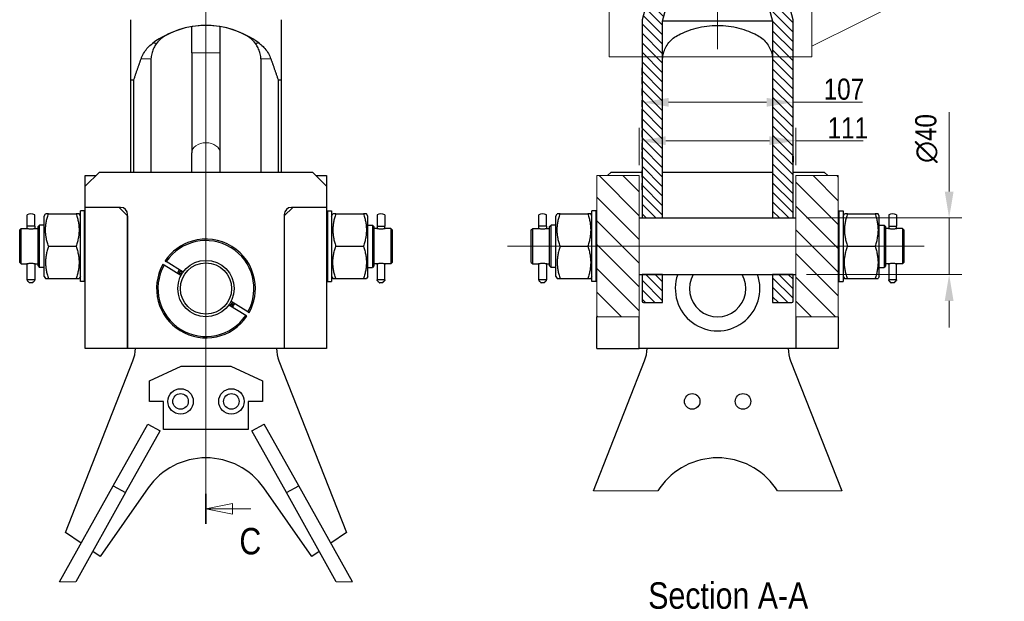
# Model space of a CAD drawing. Header units: millimetres. Extents: x 0 to 18279, y -668 to 2227.
# Tile 19 of 42: x 1483 to 2181, y 515 to 927. Entities that reach past the tile are written whole.
import ezdxf

# ---------------------------------------------------------------- set-up
doc = ezdxf.new("R2010")
doc.units = ezdxf.units.MM
doc.header["$LTSCALE"] = 7.5
for name, color, linetype, lineweight in [('Centerline (ISO)', 7, 'Continuous', 9), ('Detail Boundary (ISO)', 7, 'Continuous', 9), ('Dimension (ISO)', 7, 'Continuous', 9), ('Hatch (ISO)', 7, 'Continuous', 9), ('Section Line (ISO)', 7, 'Continuous', 18), ('Symbol (ISO)', 7, 'Continuous', 9), ('Visible (ISO)', 7, 'Continuous', 25), ('Visible Narrow (ISO)', 7, 'Continuous', 18)]:
    doc.layers.add(name, color=color, linetype=linetype, lineweight=lineweight)
doc.styles.add('Text 2_0 mm', font='ARIALN.TTF')
doc.styles.add('Text 2_5 mm', font='ARIALN.TTF')
doc.dimstyles.new('Imenco', dxfattribs={"dimscale": 7.5, "dimtxt": 2, "dimasz": 2.5, "dimexe": 1.2, "dimexo": 1, "dimgap": 0.2, "dimtad": 1, "dimrnd": 1e-08, "dimtxsty": 'Text 2_0 mm', "dimcen": 0.09, "dimdle": 10, "dimclrd": 256, "dimclre": 256, "dimclrt": 256, "dimazin": 2, "dimtfac": 1, "dimtdec": 3, "dimtmove": 0, "dimatfit": 3, "dimfxl": 1, "dimtolj": 1, "dimlwd": -1, "dimlwe": -1, "dimarcsym": 0})
pattern_1 = [(135, (0, 0), (-8.41899, -8.41899), [])]

# ---------------------------------------------------------------- blocks, each defined once
blk = doc.blocks.new('2dDetail0')
at = {"layer": 'Detail Boundary (ISO)'}
for p, q in [((272.625, 121.156), (282.627, 126.124)), ((282.627, 126.124), (295.954, 126.124))]:
    blk.add_line(p, q, dxfattribs=at)
at = {"layer": 'Detail Boundary (ISO)', "flags": 128}
blk.add_lwpolyline([(253.485, 120.146), (272.625, 120.146), (272.625, 157.396), (253.485, 157.396), (253.485, 120.146)], dxfattribs=at)
at = {"layer": 'Detail Boundary (ISO)', "insert": (285.349, 127.145), "char_height": 2.5, "attachment_point": 7, "style": 'Text 2_5 mm'}
blk.add_mtext('Detail B', dxfattribs=at)
blk = doc.blocks.new('*D40')
at = {"layer": 'Defpoints', "color": 0, "transparency": 16777216}
for p in [(2033.51, 786.81), (2142.08, 786.81), (2033.51, 746.81)]:
    blk.add_point(p, dxfattribs=at)
at = {"layer": 'Dimension (ISO)', "transparency": 16777216}
for p, q in [((2142.08, 805.56), (2142.08, 861.78)), ((2041.01, 786.81), (2151.08, 786.81)), ((2142.08, 746.81), (2142.08, 786.81)), ((2041.01, 746.81), (2151.08, 746.81)), ((2142.08, 728.06), (2142.08, 709.31))]:
    blk.add_line(p, q, dxfattribs=at)
for points in [[(2138.96, 805.56), (2145.21, 805.56), (2142.08, 786.81)], [(2138.96, 728.06), (2145.21, 728.06), (2142.08, 746.81)]]:
    blk.add_solid(points, dxfattribs=at)
at = {"layer": 'Dimension (ISO)', "transparency": 16777216, "insert": (2118.01, 825.81), "char_height": 15, "attachment_point": 1, "rotation": 90, "style": 'Text 2_0 mm'}
blk.add_mtext('\\A1;{\\fAIGDT|b0|i0;\\ln}\\fArial Narrow|b0|i0;40', dxfattribs=at)
blk = doc.blocks.new('*D41')
at = {"layer": 'Defpoints', "color": 0, "transparency": 16777216}
for p in [(2033.51, 841.61), (1922.51, 816.81), (2033.51, 816.81)]:
    blk.add_point(p, dxfattribs=at)
at = {"layer": 'Dimension (ISO)', "transparency": 16777216}
for p, q in [((1922.51, 824.31), (1922.51, 850.61)), ((2033.51, 824.31), (2033.51, 850.61)), ((1941.26, 841.61), (2014.76, 841.61)), ((2033.51, 841.61), (2081.1, 841.61))]:
    blk.add_line(p, q, dxfattribs=at)
for points in [[(1941.26, 844.73), (1941.26, 838.48), (1922.51, 841.61)], [(2014.76, 844.73), (2014.76, 838.48), (2033.51, 841.61)]]:
    blk.add_solid(points, dxfattribs=at)
at = {"layer": 'Dimension (ISO)', "transparency": 16777216, "insert": (2055.96, 858.17), "char_height": 15, "attachment_point": 1, "style": 'Text 2_0 mm'}
blk.add_mtext('\\A1;111', dxfattribs=at)
blk = doc.blocks.new('*D42')
at = {"layer": 'Defpoints', "color": 0, "transparency": 16777216}
for p in [(2031.51, 868.8), (2031.51, 854.48), (1924.51, 828.95)]:
    blk.add_point(p, dxfattribs=at)
at = {"layer": 'Dimension (ISO)', "transparency": 16777216}
for p, q in [((1924.51, 836.45), (1924.51, 877.8)), ((1943.26, 868.8), (2012.76, 868.8)), ((2031.51, 868.8), (2080.69, 868.8))]:
    blk.add_line(p, q, dxfattribs=at)
for points in [[(1943.26, 871.93), (1943.26, 865.68), (1924.51, 868.8)], [(2012.76, 871.93), (2012.76, 865.68), (2031.51, 868.8)]]:
    blk.add_solid(points, dxfattribs=at)
at = {"layer": 'Dimension (ISO)', "transparency": 16777216, "insert": (2053.18, 885.62), "char_height": 15, "attachment_point": 1, "style": 'Text 2_0 mm'}
blk.add_mtext('\\A1;107', dxfattribs=at)
blk = doc.blocks.new('2dTransSection1')
at = {"layer": 'Section Line (ISO)', "linetype": 'Continuous'}
for p, q in [((215.396, 75.993), (215.396, 284.503)), ((217.896, 77.915), (215.396, 77.415)), ((217.896, 77.415), (215.396, 77.415)), ((215.396, 77.415), (217.896, 76.915)), ((217.896, 76.915), (217.896, 77.915)), ((219.641, 77.415), (217.896, 77.415))]:
    blk.add_line(p, q, dxfattribs=at)
at = {"layer": 'Section Line (ISO)', "linetype": 'Continuous', "lineweight": 35}
blk.add_line((215.396, 75.993), (215.396, 78.837), dxfattribs=at)
at = {"layer": 'Section Line (ISO)', "linetype": 'Continuous', "flags": 128}
blk.add_lwpolyline([(217.896, 77.915), (215.396, 77.415), (217.896, 76.915), (217.896, 77.915)], dxfattribs=at)
at = {"layer": 'Section Line (ISO)'}
blk.add_solid([(217.896, 77.915), (215.396, 77.415), (217.896, 76.915), (217.896, 77.915)], dxfattribs=at)
at = {"layer": 'Section Line (ISO)', "insert": (218.554, 73.083), "char_height": 2.5, "attachment_point": 7, "style": 'Text 2_5 mm'}
blk.add_mtext('C', dxfattribs=at)

msp = doc.modelspace()

# ---------------------------------------------------------------- hatches: boundary and pattern name
at = {"layer": 'Hatch (ISO)'}
h = msp.add_hatch(dxfattribs=at)
h.set_pattern_fill('ANSI31', color=256, scale=38.1, angle=90, style=0)
h.set_pattern_definition([(135, (0, 0), (-3.367596, -3.367596), [])])
edge = h.paths.add_edge_path()
edge.add_line((2031.508, 727.813), (2031.508, 746.813))
edge.add_line((2031.508, 746.813), (2017.008, 746.813))
edge.add_line((2017.008, 746.813), (2017.008, 726.813))
edge.add_line((2017.008, 726.813), (2030.508, 726.813))
edge.add_ellipse((2030.508, 727.813), major_axis=(1, 0), ratio=1, start_angle=270, end_angle=360)
edge = h.paths.add_edge_path()
edge.add_line((1939.008, 746.813), (1924.508, 746.813))
edge.add_line((1924.508, 746.813), (1924.508, 727.813))
edge.add_ellipse((1925.508, 727.813), major_axis=(0, -1), ratio=1, start_angle=270, end_angle=360)
edge.add_line((1925.508, 726.813), (1939.008, 726.813))
edge.add_line((1939.008, 726.813), (1939.008, 746.813))
edge = h.paths.add_edge_path()
edge.add_ellipse((2010.008, 1144.018), major_axis=(-0.406, 1.958), ratio=1, start_angle=78.274888, end_angle=90)
edge.add_line((2008.05, 1143.612), (2018.966, 1091.014))
edge.add_ellipse((2017.008, 1090.608), major_axis=(0, 2), ratio=1, start_angle=270, end_angle=281.725112, ccw=False)
edge.add_line((2019.008, 1090.608), (2019.008, 1086.813))
edge.add_ellipse((2017.008, 1086.813), major_axis=(2, 0), ratio=1, start_angle=270, end_angle=360, ccw=False)
edge.add_line((2017.008, 1084.813), (2009.008, 1084.813))
edge.add_ellipse((2009.008, 1083.813), major_axis=(0, 1), ratio=1, start_angle=0, end_angle=90)
edge.add_line((2008.008, 1083.813), (2008.008, 1049.813))
edge.add_line((2008.008, 1049.813), (2022.008, 997.564))
edge.add_line((2022.008, 997.564), (2022.008, 962.813))
edge.add_line((2022.008, 962.813), (2031.508, 927.358))
edge.add_line((2031.508, 927.358), (2031.508, 830.517))
edge.add_line((2031.508, 830.517), (2031.408, 830.517))
edge.add_line((2031.408, 830.517), (2031.408, 826.458))
edge.add_line((2031.408, 826.458), (2031.508, 826.458))
edge.add_line((2031.508, 826.458), (2031.508, 786.813))
edge.add_line((2031.508, 786.813), (2017.008, 786.813))
edge.add_line((2017.008, 786.813), (2017.008, 898.512))
edge.add_line((2017.008, 898.512), (2017.008, 926.313))
edge.add_line((2017.008, 926.313), (2013.008, 941.241))
edge.add_line((2013.008, 941.241), (2013.008, 992.378))
edge.add_line((2013.008, 992.378), (1988.849, 1082.541))
edge.add_ellipse((1998.508, 1085.129), major_axis=(0, -10), ratio=1, start_angle=270, end_angle=285, ccw=False)
edge.add_line((1988.508, 1085.129), (1988.508, 1094.387))
edge.add_line((1988.508, 1094.387), (1994.543, 1098.013))
edge.add_line((1994.543, 1098.013), (1994.543, 1104.363))
edge.add_line((1994.543, 1104.363), (1994.543, 1146.813))
edge.add_line((1994.543, 1146.813), (1994.764, 1147.034))
edge.add_line((1994.764, 1147.034), (1996.543, 1148.813))
edge.add_line((1996.543, 1148.813), (2001.503, 1148.813))
edge.add_line((2001.503, 1148.813), (2006.008, 1148.813))
edge.add_ellipse((2006.008, 1146.813), major_axis=(0, 2), ratio=1, start_angle=270, end_angle=360, ccw=False)
edge.add_line((2008.008, 1146.813), (2008.008, 1144.018))
edge = h.paths.add_edge_path()
edge.add_ellipse((1946.008, 1144.018), major_axis=(0, -2), ratio=1, start_angle=78.274888, end_angle=90)
edge.add_line((1948.008, 1144.018), (1948.008, 1146.813))
edge.add_ellipse((1950.008, 1146.813), major_axis=(-2, 0), ratio=1, start_angle=270, end_angle=360, ccw=False)
edge.add_line((1950.008, 1148.813), (1954.513, 1148.813))
edge.add_line((1954.513, 1148.813), (1959.473, 1148.813))
edge.add_line((1959.473, 1148.813), (1961.252, 1147.034))
edge.add_line((1961.252, 1147.034), (1961.473, 1146.813))
edge.add_line((1961.473, 1146.813), (1961.473, 1104.363))
edge.add_line((1961.473, 1104.363), (1961.473, 1098.013))
edge.add_line((1961.473, 1098.013), (1967.508, 1094.387))
edge.add_line((1967.508, 1094.387), (1967.508, 1085.129))
edge.add_ellipse((1957.508, 1085.129), major_axis=(2.588, 9.659), ratio=1, start_angle=270, end_angle=285, ccw=False)
edge.add_line((1967.167, 1082.541), (1943.008, 992.378))
edge.add_line((1943.008, 992.378), (1943.008, 941.241))
edge.add_line((1943.008, 941.241), (1939.008, 926.313))
edge.add_line((1939.008, 926.313), (1939.008, 898.512))
edge.add_line((1939.008, 898.512), (1939.008, 786.813))
edge.add_line((1939.008, 786.813), (1924.508, 786.813))
edge.add_line((1924.508, 786.813), (1924.508, 806.813))
edge.add_line((1924.508, 806.813), (1924.518, 806.813))
edge.add_line((1924.518, 806.813), (1924.518, 811.438))
edge.add_line((1924.518, 811.438), (1924.508, 811.438))
edge.add_line((1924.508, 811.438), (1924.508, 815.794))
edge.add_line((1924.508, 815.794), (1924.518, 815.794))
edge.add_line((1924.518, 815.794), (1924.518, 820.419))
edge.add_line((1924.518, 820.419), (1924.508, 820.419))
edge.add_line((1924.508, 820.419), (1924.508, 828.951))
edge.add_line((1924.508, 828.951), (1924.518, 828.951))
edge.add_line((1924.518, 828.951), (1924.518, 833.727))
edge.add_line((1924.518, 833.727), (1924.508, 833.727))
edge.add_line((1924.508, 833.727), (1924.508, 835.215))
edge.add_line((1924.508, 835.215), (1924.518, 835.215))
edge.add_line((1924.518, 835.215), (1924.518, 840.038))
edge.add_line((1924.518, 840.038), (1924.508, 840.038))
edge.add_line((1924.508, 840.038), (1924.508, 844.099))
edge.add_line((1924.508, 844.099), (1924.518, 844.099))
edge.add_line((1924.518, 844.099), (1924.518, 848.922))
edge.add_line((1924.518, 848.922), (1924.508, 848.922))
edge.add_line((1924.508, 848.922), (1924.508, 850.41))
edge.add_line((1924.508, 850.41), (1924.518, 850.41))
edge.add_line((1924.518, 850.41), (1924.518, 864.018))
edge.add_line((1924.518, 864.018), (1924.508, 864.018))
edge.add_line((1924.508, 864.018), (1924.508, 865.506))
edge.add_line((1924.508, 865.506), (1924.518, 865.506))
edge.add_line((1924.518, 865.506), (1924.518, 870.347))
edge.add_line((1924.518, 870.347), (1924.508, 870.347))
edge.add_line((1924.508, 870.347), (1924.508, 873.631))
edge.add_line((1924.508, 873.631), (1924.518, 873.631))
edge.add_line((1924.518, 873.631), (1924.518, 878.472))
edge.add_line((1924.518, 878.472), (1924.508, 878.472))
edge.add_line((1924.508, 878.472), (1924.508, 881.72))
edge.add_line((1924.508, 881.72), (1924.518, 881.72))
edge.add_line((1924.518, 881.72), (1924.518, 886.562))
edge.add_line((1924.518, 886.562), (1924.508, 886.562))
edge.add_line((1924.508, 886.562), (1924.508, 887.957))
edge.add_line((1924.508, 887.957), (1924.518, 887.957))
edge.add_line((1924.518, 887.957), (1924.518, 893.184))
edge.add_line((1924.518, 893.184), (1924.508, 893.184))
edge.add_line((1924.508, 893.184), (1924.508, 927.358))
edge.add_line((1924.508, 927.358), (1934.008, 962.813))
edge.add_line((1934.008, 962.813), (1934.008, 997.564))
edge.add_line((1934.008, 997.564), (1948.008, 1049.813))
edge.add_line((1948.008, 1049.813), (1948.008, 1083.813))
edge.add_ellipse((1947.008, 1083.813), major_axis=(1, 0), ratio=1, start_angle=0, end_angle=90)
edge.add_line((1947.008, 1084.813), (1939.008, 1084.813))
edge.add_ellipse((1939.008, 1086.813), major_axis=(0, -2), ratio=1, start_angle=270, end_angle=360, ccw=False)
edge.add_line((1937.008, 1086.813), (1937.008, 1090.608))
edge.add_ellipse((1939.008, 1090.608), major_axis=(-0.406, -1.958), ratio=1, start_angle=270, end_angle=281.725112, ccw=False)
edge.add_line((1937.05, 1091.014), (1947.966, 1143.612))
h = msp.add_hatch(dxfattribs=at)
h.set_pattern_fill('ANSI31', color=256, scale=95.25, angle=90, style=0)
h.set_pattern_definition(pattern_1)
h.paths.add_polyline_path([(1892.508, 816.813), (1892.508, 716.813), (1922.508, 716.813), (1922.508, 816.813)])
h = msp.add_hatch(dxfattribs=at)
h.set_pattern_fill('ANSI31', color=256, scale=95.25, angle=90, style=0)
h.set_pattern_definition(pattern_1)
h.paths.add_polyline_path([(2063.508, 716.813), (2063.508, 816.813), (2033.508, 816.813), (2033.508, 716.813)])

# ---------------------------------------------------------------- linework, layer by layer
at = {"layer": 'Centerline (ISO)', "linetype": 'Continuous'}
for p, q in [((1978.008, 906.354), (1978.008, 1963.563)), ((1829.041, 766.813), (2124.496, 766.813))]:
    msp.add_line(p, q, dxfattribs=at)
at = {"layer": 'Visible (ISO)'}
for p, q in [((1934.008, 962.813), (1924.508, 927.358)), ((2031.508, 927.358), (2022.008, 962.813)), ((1939.008, 926.313), (1943.008, 941.241)), ((2013.008, 941.241), (2017.008, 926.313)), ((1561.97, 927.358), (1561.97, 884.44)), ((1605.47, 903.763), (1605.47, 922.474)), ((1625.47, 903.763), (1625.47, 922.474)), ((1668.97, 884.44), (1668.97, 927.358)), ((1924.508, 927.358), (1924.508, 893.184)), ((1939.008, 898.512), (1939.008, 926.313)), ((2017.008, 926.313), (1939.008, 926.313)), ((2017.008, 926.313), (2017.008, 898.512)), ((2031.508, 830.517), (2031.508, 927.358)), ((1605.47, 903.763), (1605.47, 833.052)), ((1625.47, 833.052), (1625.47, 903.763)), ((1576.47, 898.512), (1576.47, 819.313)), ((1654.47, 819.313), (1654.47, 898.512)), ((1924.508, 893.184), (1924.518, 893.184)), ((1924.508, 887.957), (1924.508, 893.184)), ((1924.518, 893.184), (1924.518, 887.957)), ((1939.008, 786.813), (1939.008, 898.512)), ((2017.008, 898.512), (2017.008, 786.813)), ((1924.518, 887.957), (1924.508, 887.957)), ((1924.508, 887.957), (1924.508, 886.562)), ((1924.508, 886.562), (1924.518, 886.562)), ((1924.508, 881.72), (1924.508, 886.562)), ((1924.518, 886.562), (1924.518, 881.72)), ((1561.97, 884.44), (1561.97, 819.313)), ((1564.235, 884.44), (1561.97, 884.44)), ((1564.235, 819.313), (1564.235, 884.44)), ((1668.97, 884.44), (1666.705, 884.44)), ((1666.705, 884.44), (1666.705, 819.313)), ((1668.97, 819.313), (1668.97, 884.44)), ((1924.518, 881.72), (1924.508, 881.72)), ((1924.508, 881.72), (1924.508, 878.472)), ((1924.508, 878.472), (1924.518, 878.472)), ((1924.508, 873.631), (1924.508, 878.472)), ((1924.518, 873.631), (1924.508, 873.631)), ((1924.508, 873.631), (1924.508, 870.347)), ((1924.518, 878.472), (1924.518, 873.631)), ((1924.508, 870.347), (1924.518, 870.347)), ((1924.508, 865.506), (1924.508, 870.347)), ((1924.518, 865.506), (1924.508, 865.506)), ((1924.508, 865.506), (1924.508, 864.018)), ((1924.518, 870.347), (1924.518, 865.506)), ((1924.508, 864.018), (1924.518, 864.018)), ((1924.508, 859.144), (1924.508, 864.018)), ((1924.508, 850.41), (1924.508, 859.144)), ((1924.508, 859.144), (1924.518, 859.144)), ((1924.518, 864.018), (1924.518, 850.41)), ((1924.518, 850.41), (1924.508, 850.41)), ((1924.508, 850.41), (1924.508, 848.922)), ((1924.508, 848.922), (1924.518, 848.922)), ((1924.508, 844.099), (1924.508, 848.922)), ((1924.518, 848.922), (1924.518, 844.099)), ((1924.518, 844.099), (1924.508, 844.099)), ((1924.508, 844.099), (1924.508, 840.038)), ((1924.508, 840.038), (1924.518, 840.038)), ((1924.508, 835.215), (1924.508, 840.038)), ((1924.518, 840.038), (1924.518, 835.215)), ((1605.47, 819.313), (1605.47, 833.052)), ((1625.47, 819.313), (1625.47, 833.052)), ((1924.518, 835.215), (1924.508, 835.215)), ((1924.508, 835.215), (1924.508, 833.727)), ((1924.508, 833.727), (1924.518, 833.727)), ((1924.508, 828.951), (1924.508, 833.727)), ((1924.518, 833.727), (1924.518, 828.951)), ((2031.408, 826.458), (2031.408, 830.517)), ((2031.408, 830.517), (2031.508, 830.517)), ((2031.508, 830.517), (2031.508, 828.452)), ((1924.518, 828.951), (1924.508, 828.951)), ((1924.508, 828.951), (1924.508, 820.419)), ((2031.508, 826.458), (2031.408, 826.458)), ((2031.508, 828.452), (2031.508, 826.458)), ((2031.508, 786.813), (2031.508, 826.458)), ((1529.97, 809.313), (1539.97, 819.313)), ((1529.97, 809.313), (1529.97, 816.813)), ((1529.97, 816.813), (1537.47, 816.813)), ((1539.97, 819.313), (1690.97, 819.313)), ((1690.97, 819.313), (1700.97, 809.313)), ((1693.47, 816.813), (1700.97, 816.813)), ((1700.97, 816.813), (1700.97, 809.313)), ((1900.008, 816.813), (1902.508, 819.313)), ((1902.508, 819.313), (1924.508, 819.313)), ((1924.508, 820.419), (1924.518, 820.419)), ((1924.508, 815.794), (1924.508, 820.419)), ((1924.518, 820.419), (1924.518, 815.794)), ((1939.008, 819.313), (2017.008, 819.313)), ((2031.508, 819.313), (2053.508, 819.313)), ((2053.508, 819.313), (2056.008, 816.813)), ((1924.518, 815.794), (1924.508, 815.794)), ((1924.508, 815.794), (1924.508, 811.438)), ((1924.508, 811.438), (1924.518, 811.438)), ((1924.508, 806.813), (1924.508, 811.438)), ((1924.518, 811.438), (1924.518, 806.813)), ((1529.97, 794.313), (1529.97, 809.313)), ((1700.97, 809.313), (1700.97, 794.313)), ((1924.518, 806.813), (1924.508, 806.813)), ((1924.508, 806.813), (1924.508, 786.813)), ((1488.72, 780.93), (1488.72, 788.989)), ((1494.22, 780.93), (1494.22, 788.989)), ((1500.87, 788.213), (1501.794, 789.813)), ((1503.848, 789.813), (1501.794, 789.813)), ((1503.848, 789.813), (1523.492, 789.813)), ((1525.546, 789.813), (1523.492, 789.813)), ((1526.47, 788.213), (1525.546, 789.813)), ((1526.47, 741.813), (1526.47, 791.813)), ((1529.47, 791.813), (1526.47, 791.813)), ((1529.47, 741.813), (1529.47, 791.813)), ((1529.97, 694.313), (1529.97, 794.313)), ((1553.97, 794.313), (1529.97, 794.313)), ((1554.97, 794.313), (1529.97, 794.313)), ((1553.97, 794.313), (1559.97, 788.313)), ((1559.97, 694.313), (1559.97, 789.313)), ((1676.97, 794.313), (1670.97, 788.313)), ((1670.97, 789.313), (1670.97, 694.313)), ((1700.97, 794.313), (1675.97, 794.313)), ((1700.97, 794.313), (1676.97, 794.313)), ((1700.97, 794.313), (1700.97, 694.313)), ((1701.47, 791.813), (1701.47, 741.813)), ((1701.47, 791.813), (1704.47, 791.813)), ((1704.47, 791.813), (1704.47, 741.813)), ((1704.47, 788.213), (1705.394, 789.813)), ((1707.448, 789.813), (1705.394, 789.813)), ((1707.448, 789.813), (1727.092, 789.813)), ((1729.146, 789.813), (1727.092, 789.813)), ((1730.07, 788.213), (1729.146, 789.813)), ((1736.72, 788.989), (1736.72, 780.93)), ((1742.22, 788.989), (1742.22, 780.93)), ((1851.258, 780.93), (1851.258, 788.989)), ((1856.758, 780.93), (1856.758, 788.989)), ((1863.408, 788.213), (1864.332, 789.813)), ((1866.386, 789.813), (1864.332, 789.813)), ((1866.386, 789.813), (1886.03, 789.813)), ((1888.084, 789.813), (1886.03, 789.813)), ((1889.008, 788.213), (1888.084, 789.813)), ((1889.008, 741.813), (1889.008, 791.813)), ((1892.008, 791.813), (1889.008, 791.813)), ((1892.008, 741.813), (1892.008, 791.813)), ((2064.008, 791.813), (2064.008, 741.813)), ((2064.008, 791.813), (2067.008, 791.813)), ((2067.008, 791.813), (2067.008, 741.813)), ((2067.008, 788.213), (2067.932, 789.813)), ((2069.986, 789.813), (2067.932, 789.813)), ((2069.986, 789.813), (2089.63, 789.813)), ((2091.684, 789.813), (2089.63, 789.813)), ((2092.608, 788.213), (2091.684, 789.813)), ((2099.258, 788.989), (2099.258, 780.93)), ((2104.758, 788.989), (2104.758, 780.93)), ((1496.47, 780.813), (1497.47, 781.813)), ((1497.47, 751.813), (1497.47, 781.813)), ((1500.87, 781.813), (1497.47, 781.813)), ((1500.87, 745.413), (1500.87, 788.213)), ((1559.97, 788.313), (1559.97, 694.313)), ((1670.97, 788.313), (1670.97, 694.313)), ((1730.07, 745.413), (1730.07, 788.213)), ((1730.07, 781.813), (1733.47, 781.813)), ((1733.47, 781.813), (1733.47, 751.813)), ((1734.47, 780.813), (1733.47, 781.813)), ((1859.008, 780.813), (1860.008, 781.813)), ((1860.008, 751.813), (1860.008, 781.813)), ((1863.408, 781.813), (1860.008, 781.813)), ((1863.408, 745.413), (1863.408, 788.213)), ((1922.508, 786.813), (2033.508, 786.813)), ((1924.508, 786.813), (1939.008, 786.813)), ((2017.008, 786.813), (2031.508, 786.813)), ((2092.608, 745.413), (2092.608, 788.213)), ((2092.608, 781.813), (2096.008, 781.813)), ((2096.008, 781.813), (2096.008, 751.813)), ((2097.008, 780.813), (2096.008, 781.813)), ((1483.47, 778.313), (1484.47, 779.313)), ((1483.47, 755.313), (1483.47, 778.313)), ((1484.47, 754.313), (1484.47, 779.313)), ((1484.47, 779.313), (1488.22, 779.313)), ((1494.22, 780.93), (1488.72, 780.93)), ((1488.72, 779.192), (1488.72, 780.93)), ((1494.22, 780.93), (1494.22, 779.192)), ((1494.72, 779.313), (1496.47, 779.313)), ((1496.47, 752.813), (1496.47, 780.813)), ((1734.47, 780.813), (1734.47, 752.813)), ((1736.22, 779.313), (1734.47, 779.313)), ((1736.72, 780.93), (1742.22, 780.93)), ((1736.72, 780.93), (1736.72, 779.192)), ((1742.22, 779.192), (1742.22, 780.93)), ((1746.47, 779.313), (1742.72, 779.313)), ((1746.47, 779.313), (1746.47, 754.313)), ((1747.47, 778.313), (1746.47, 779.313)), ((1747.47, 778.313), (1747.47, 755.313)), ((1846.008, 778.313), (1847.008, 779.313)), ((1846.008, 755.313), (1846.008, 778.313)), ((1847.008, 754.313), (1847.008, 779.313)), ((1847.008, 779.313), (1850.758, 779.313)), ((1856.758, 780.93), (1851.258, 780.93)), ((1851.258, 779.192), (1851.258, 780.93)), ((1856.758, 780.93), (1856.758, 779.192)), ((1857.258, 779.313), (1859.008, 779.313)), ((1859.008, 752.813), (1859.008, 780.813)), ((2097.008, 780.813), (2097.008, 752.813)), ((2098.758, 779.313), (2097.008, 779.313)), ((2099.258, 780.93), (2104.758, 780.93)), ((2099.258, 780.93), (2099.258, 779.192)), ((2104.758, 779.192), (2104.758, 780.93)), ((2109.008, 779.313), (2105.258, 779.313)), ((2109.008, 779.313), (2109.008, 754.313)), ((2110.008, 778.313), (2109.008, 779.313)), ((2110.008, 778.313), (2110.008, 755.313)), ((1503.848, 766.813), (1523.492, 766.813)), ((1707.448, 766.813), (1727.092, 766.813)), ((1866.386, 766.813), (1886.03, 766.813)), ((2069.986, 766.813), (2089.63, 766.813)), ((1483.47, 755.313), (1484.47, 754.313)), ((1484.47, 754.313), (1488.22, 754.313)), ((1488.72, 742.93), (1488.72, 754.434)), ((1494.22, 754.434), (1494.22, 742.93)), ((1494.72, 754.313), (1496.47, 754.313)), ((1599.274, 748.526), (1587.316, 755.875)), ((1736.22, 754.313), (1734.47, 754.313)), ((1736.72, 754.434), (1736.72, 742.93)), ((1742.22, 742.93), (1742.22, 754.434)), ((1746.47, 754.313), (1742.72, 754.313)), ((1747.47, 755.313), (1746.47, 754.313)), ((1846.008, 755.313), (1847.008, 754.313)), ((1847.008, 754.313), (1850.758, 754.313)), ((1851.258, 742.93), (1851.258, 754.434)), ((1856.758, 754.434), (1856.758, 742.93)), ((1857.258, 754.313), (1859.008, 754.313)), ((2098.758, 754.313), (2097.008, 754.313)), ((2099.258, 754.434), (2099.258, 742.93)), ((2104.758, 742.93), (2104.758, 754.434)), ((2109.008, 754.313), (2105.258, 754.313)), ((2110.008, 755.313), (2109.008, 754.313)), ((1496.47, 752.813), (1497.47, 751.813)), ((1500.87, 751.813), (1497.47, 751.813)), ((1597.704, 745.97), (1585.745, 753.319)), ((1730.07, 751.813), (1733.47, 751.813)), ((1734.47, 752.813), (1733.47, 751.813)), ((1859.008, 752.813), (1860.008, 751.813)), ((1863.408, 751.813), (1860.008, 751.813)), ((1922.508, 746.813), (2033.508, 746.813)), ((1939.008, 746.813), (1924.508, 746.813)), ((1924.508, 746.813), (1924.508, 727.813)), ((1939.008, 726.813), (1939.008, 746.813)), ((2031.508, 746.813), (2017.008, 746.813)), ((2017.008, 746.813), (2017.008, 726.813)), ((2031.508, 727.813), (2031.508, 746.813)), ((2092.608, 751.813), (2096.008, 751.813)), ((2097.008, 752.813), (2096.008, 751.813)), ((1488.72, 742.93), (1488.72, 742.546)), ((1494.22, 742.93), (1488.72, 742.93)), ((1492.58, 740.93), (1490.36, 740.93)), ((1494.22, 742.546), (1494.22, 742.93)), ((1500.87, 745.413), (1501.794, 743.813)), ((1501.794, 743.813), (1503.848, 743.813)), ((1503.848, 743.813), (1523.492, 743.813)), ((1523.492, 743.813), (1525.546, 743.813)), ((1526.47, 745.413), (1525.546, 743.813)), ((1529.47, 741.813), (1526.47, 741.813)), ((1701.47, 741.813), (1704.47, 741.813)), ((1704.47, 745.413), (1705.394, 743.813)), ((1705.394, 743.813), (1707.448, 743.813)), ((1707.448, 743.813), (1727.092, 743.813)), ((1727.092, 743.813), (1729.146, 743.813)), ((1730.07, 745.413), (1729.146, 743.813)), ((1742.22, 742.93), (1736.72, 742.93)), ((1736.72, 742.546), (1736.72, 742.93)), ((1740.58, 740.93), (1738.36, 740.93)), ((1742.22, 742.93), (1742.22, 742.546)), ((1851.258, 742.93), (1851.258, 742.546)), ((1856.758, 742.93), (1851.258, 742.93)), ((1855.118, 740.93), (1852.898, 740.93)), ((1856.758, 742.546), (1856.758, 742.93)), ((1863.408, 745.413), (1864.332, 743.813)), ((1864.332, 743.813), (1866.386, 743.813)), ((1866.386, 743.813), (1886.03, 743.813)), ((1886.03, 743.813), (1888.084, 743.813)), ((1889.008, 745.413), (1888.084, 743.813)), ((1892.008, 741.813), (1889.008, 741.813)), ((2064.008, 741.813), (2067.008, 741.813)), ((2067.008, 745.413), (2067.932, 743.813)), ((2067.932, 743.813), (2069.986, 743.813)), ((2069.986, 743.813), (2089.63, 743.813)), ((2089.63, 743.813), (2091.684, 743.813)), ((2092.608, 745.413), (2091.684, 743.813)), ((2104.758, 742.93), (2099.258, 742.93)), ((2099.258, 742.546), (2099.258, 742.93)), ((2103.118, 740.93), (2100.898, 740.93)), ((2104.758, 742.93), (2104.758, 742.546)), ((1645.195, 720.307), (1633.236, 727.656)), ((1925.508, 726.813), (1939.008, 726.813)), ((2017.008, 726.813), (2030.508, 726.813)), ((1643.624, 717.751), (1631.666, 725.1)), ((1892.508, 694.313), (1892.508, 716.813)), ((1922.508, 694.313), (1922.508, 716.813)), ((2033.508, 716.813), (2033.508, 694.313)), ((2063.508, 716.813), (2063.508, 694.313)), ((1559.97, 694.313), (1529.97, 694.313)), ((1670.97, 694.313), (1559.97, 694.313)), ((1700.97, 694.313), (1670.97, 694.313)), ((1892.508, 694.313), (1922.508, 694.313)), ((2033.508, 694.313), (1922.508, 694.313)), ((2063.508, 694.313), (2033.508, 694.313)), ((1515.853, 564.02), (1563.73, 685.565)), ((1667.21, 685.565), (1715.087, 564.02)), ((1889.972, 593.421), (1926.268, 685.565)), ((2029.747, 685.565), (2066.044, 593.421)), ((1575.47, 671.321), (1597.97, 681.813)), ((1597.97, 681.813), (1632.97, 681.813)), ((1632.97, 681.813), (1655.47, 671.321)), ((1575.47, 656.813), (1575.47, 671.321)), ((1655.47, 671.321), (1655.47, 656.813)), ((1585.47, 656.813), (1575.47, 656.813)), ((1585.47, 636.813), (1585.47, 656.813)), ((1655.47, 656.813), (1645.47, 656.813)), ((1645.47, 656.813), (1645.47, 636.813)), ((1549.787, 597.091), (1574.182, 640.737)), ((1558.516, 592.212), (1582.911, 635.858)), ((1574.182, 640.737), (1582.911, 635.858)), ((1645.47, 636.813), (1585.47, 636.813)), ((1648.029, 635.858), (1656.758, 640.737)), ((1672.424, 592.212), (1648.029, 635.858)), ((1681.153, 597.091), (1656.758, 640.737)), ((1511.719, 528.982), (1549.787, 597.091)), ((1574.512, 595.492), (1540.427, 546.813)), ((1549.787, 597.091), (1558.516, 592.212)), ((1690.513, 546.813), (1656.428, 595.492)), ((1672.424, 592.212), (1681.153, 597.091)), ((1719.221, 528.982), (1681.153, 597.091)), ((1937.05, 595.492), (1935.6, 593.421)), ((2020.416, 593.421), (2018.966, 595.492)), ((1558.516, 592.212), (1523.175, 528.982)), ((1707.765, 528.982), (1672.424, 592.212)), ((1526.957, 556.245), (1515.853, 564.02)), ((1715.087, 564.02), (1703.983, 556.245)), ((1540.427, 546.813), (1535.191, 550.48)), ((1695.749, 550.48), (1690.513, 546.813))]:
    msp.add_line(p, q, dxfattribs=at)
for centre, radius in [((1615.47, 736.813), 19.988), ((1615.47, 736.813), 18.168), ((1597.47, 656.813), 9), ((1633.47, 656.813), 9), ((1597.47, 656.813), 5.5), ((1633.47, 656.813), 5.5), ((1960.008, 656.813), 5.5), ((1996.008, 656.813), 5.5)]:
    msp.add_circle(centre, radius, dxfattribs=at)
for centre, radius, start, end in [((1615.47, 863.313), 60, 90, 118.35935), ((1615.47, 863.313), 60, 61.64065, 90), ((1596.47, 898.512), 20, 118.35935, 142.050455), ((1634.47, 898.512), 20, 37.949545, 61.64065), ((1596.47, 898.512), 20, 176.988973, 180), ((1634.47, 898.512), 20, 0, 3.011027), ((1491.47, 784.813), 5, 56.632987, 123.367013), ((1554.97, 789.313), 5, 0, 90), ((1675.97, 789.313), 5, 90, 180), ((1739.47, 784.813), 5, 56.632987, 123.367013), ((1854.008, 784.813), 5, 56.632987, 123.367013), ((2102.008, 784.813), 5, 56.632987, 123.367013), ((1529.97, 786.313), 0.5, 90, 180), ((1700.97, 786.313), 0.5, 0, 90), ((1892.508, 786.313), 0.5, 90, 180), ((2063.508, 786.313), 0.5, 0, 90), ((1615.47, 736.813), 35, 106.40372, 145.972062), ((1615.47, 736.813), 34, 330.956923, 145.899772), ((1615.47, 736.813), 35, 10.452975, 106.40372), ((1615.47, 736.813), 35, 150.884633, 325.972062), ((1529.97, 747.313), 0.5, 180, 270), ((1615.47, 736.813), 34, 150.956923, 325.899772), ((1615.47, 736.813), 23, 144.689012, 152.167683), ((1615.47, 736.813), 22, 144.518784, 152.337911), ((1700.97, 747.313), 0.5, 270, 0), ((1892.508, 747.313), 0.5, 180, 270), ((1978.008, 736.813), 30, 160.528779, 19.471221), ((1978.008, 736.813), 20, 150, 30), ((2063.508, 747.313), 0.5, 270, 0), ((1615.47, 736.813), 35, 330.884633, 10.452975), ((1615.47, 736.813), 22, 324.518784, 332.337911), ((1615.47, 736.813), 23, 324.689012, 332.167683), ((1925.508, 727.813), 1, 180, 270), ((2030.508, 727.813), 1, 270, 0), ((1540.47, 694.728), 25, 338.5, 359.049064), ((1690.47, 694.728), 25, 180.950936, 201.5), ((1903.008, 694.728), 25, 338.5, 359.049064), ((2053.008, 694.728), 25, 180.950936, 201.5), ((1615.47, 566.813), 50, 35, 145), ((1978.008, 566.813), 50, 35, 145)]:
    msp.add_arc(centre, radius, start, end, dxfattribs=at)
for start_param, end_param in [(0, 0.5172325), (5.7659528, 6.2831853)]:
    msp.add_ellipse((1615.47, 827.744), major_axis=(0, 95.569), ratio=0.7951675, start_param=start_param, end_param=end_param, dxfattribs=at)
for points, knots in [([(1949.508, 916.112), (1949.812, 916.276), (1950.12, 916.439), (1952.112, 917.47), (1954.017, 918.353), (1958.195, 919.992), (1960.468, 920.745), (1965.254, 921.994), (1967.772, 922.49), (1972.883, 923.149), (1975.477, 923.313), (1980.539, 923.313), (1983.133, 923.149), (1988.244, 922.49), (1990.761, 921.994), (1995.547, 920.745), (1997.821, 919.992), (2001.999, 918.353), (2003.904, 917.47), (2005.896, 916.439), (2006.204, 916.276), (2006.508, 916.112)], [2.9266291, 2.9266291, 2.9266291, 2.9266291, 3.0671848, 3.0671848, 3.8265842, 3.8265842, 4.5859836, 4.5859836, 5.3453829, 5.3453829, 6.1047823, 6.1047823, 6.8641817, 6.8641817, 7.623581, 7.623581, 8.3829804, 8.3829804, 9.1423798, 9.1423798, 9.2829355, 9.2829355, 9.2829355, 9.2829355]), ([(1939.008, 898.512), (1939.008, 899.793), (1939.133, 901.131), (1939.677, 903.824), (1940.097, 905.18), (1941.243, 907.81), (1941.968, 909.086), (1943.698, 911.465), (1944.703, 912.568), (1946.857, 914.458), (1948.096, 915.35), (1949.508, 916.112)], [0, 0, 0, 0, 0.6597722, 0.6597722, 1.3195444, 1.3195444, 1.9793166, 1.9793166, 2.6390888, 2.6390888, 3.2566522, 3.2566522, 3.2566522, 3.2566522]), ([(2006.508, 916.112), (2007.92, 915.35), (2009.159, 914.458), (2011.313, 912.568), (2012.318, 911.465), (2014.048, 909.086), (2014.773, 907.81), (2015.918, 905.18), (2016.339, 903.824), (2016.883, 901.131), (2017.008, 899.793), (2017.008, 898.512)], [11.8133792, 11.8133792, 11.8133792, 11.8133792, 12.4309425, 12.4309425, 13.0907147, 13.0907147, 13.7504869, 13.7504869, 14.4102591, 14.4102591, 15.0700314, 15.0700314, 15.0700314, 15.0700314]), ([(1569.485, 899.563), (1569.605, 899.901), (1569.733, 900.238), (1570.406, 901.889), (1571.064, 903.168), (1572.577, 905.562), (1573.434, 906.678), (1575.277, 908.686), (1576.264, 909.577), (1577.471, 910.504), (1577.681, 910.66), (1577.893, 910.812)], [18.6098584, 18.6098584, 18.6098584, 18.6098584, 18.7160559, 18.7160559, 19.1346683, 19.1346683, 19.5532808, 19.5532808, 19.9718933, 19.9718933, 20.0590815, 20.0590815, 20.0590815, 20.0590815]), ([(1580.699, 910.812), (1580.377, 910.399), (1580.062, 909.961), (1579.161, 908.59), (1578.61, 907.589), (1577.676, 905.451), (1577.291, 904.311), (1576.733, 901.965), (1576.561, 900.758), (1576.498, 899.563)], [7.6081426, 7.6081426, 7.6081426, 7.6081426, 7.7906117, 7.7906117, 8.1497152, 8.1497152, 8.5088187, 8.5088187, 8.8679223, 8.8679223, 8.8679223, 8.8679223]), ([(1654.442, 899.563), (1654.38, 900.758), (1654.207, 901.965), (1653.649, 904.311), (1653.264, 905.451), (1652.33, 907.589), (1651.78, 908.59), (1650.878, 909.961), (1650.563, 910.399), (1650.241, 910.812)], [2.8339804, 2.8339804, 2.8339804, 2.8339804, 3.193084, 3.193084, 3.5521875, 3.5521875, 3.9112911, 3.9112911, 4.0937601, 4.0937601, 4.0937601, 4.0937601]), ([(1653.047, 910.812), (1653.259, 910.66), (1653.469, 910.504), (1654.676, 909.577), (1655.663, 908.686), (1657.506, 906.678), (1658.363, 905.562), (1659.876, 903.168), (1660.534, 901.889), (1661.207, 900.238), (1661.335, 899.901), (1661.455, 899.563)], [3.993977, 3.993977, 3.993977, 3.993977, 4.0811652, 4.0811652, 4.4997777, 4.4997777, 4.9183901, 4.9183901, 5.3370026, 5.3370026, 5.4432001, 5.4432001, 5.4432001, 5.4432001]), ([(1494.72, 779.313), (1494.72, 779.313), (1494.638, 779.291), (1494.305, 779.211), (1494.056, 779.154), (1493.481, 779.046), (1493.116, 778.988), (1492.316, 778.906), (1491.88, 778.883), (1491.06, 778.883), (1490.624, 778.906), (1489.824, 778.988), (1489.459, 779.046), (1488.884, 779.154), (1488.635, 779.211), (1488.302, 779.291), (1488.22, 779.313), (1488.22, 779.313)], [-1.4764161, -1.4764161, -1.4764161, -1.4764161, -1.35339154, -1.35339154, -1.23036698, -1.23036698, -1.10732219, -1.10732219, -0.9842774, -0.9842774, -0.86123261, -0.86123261, -0.73818782, -0.73818782, -0.61516326, -0.61516326, -0.4921387, -0.4921387, -0.4921387, -0.4921387]), ([(1742.72, 779.313), (1742.72, 779.313), (1742.638, 779.291), (1742.305, 779.211), (1742.056, 779.154), (1741.481, 779.046), (1741.116, 778.988), (1740.316, 778.906), (1739.88, 778.883), (1739.47, 778.883), (1739.06, 778.883), (1738.624, 778.906), (1737.824, 778.988), (1737.459, 779.046), (1736.884, 779.154), (1736.635, 779.211), (1736.302, 779.291), (1736.22, 779.313), (1736.22, 779.313)], [-0.4921387, -0.4921387, -0.4921387, -0.4921387, -0.36911414, -0.36911414, -0.24608958, -0.24608958, -0.12304479, -0.12304479, 0, 0, 0, 0.12304479, 0.12304479, 0.24608958, 0.24608958, 0.36911414, 0.36911414, 0.4921387, 0.4921387, 0.4921387, 0.4921387]), ([(1857.258, 779.313), (1857.258, 779.313), (1857.176, 779.291), (1856.843, 779.211), (1856.594, 779.154), (1856.019, 779.046), (1855.654, 778.988), (1854.854, 778.906), (1854.418, 778.883), (1853.598, 778.883), (1853.162, 778.906), (1852.362, 778.988), (1851.997, 779.046), (1851.422, 779.154), (1851.173, 779.211), (1850.84, 779.291), (1850.758, 779.313), (1850.758, 779.313)], [-1.4764161, -1.4764161, -1.4764161, -1.4764161, -1.35339154, -1.35339154, -1.23036698, -1.23036698, -1.10732219, -1.10732219, -0.9842774, -0.9842774, -0.86123261, -0.86123261, -0.73818782, -0.73818782, -0.61516326, -0.61516326, -0.4921387, -0.4921387, -0.4921387, -0.4921387]), ([(2105.258, 779.313), (2105.258, 779.313), (2105.176, 779.291), (2104.843, 779.211), (2104.594, 779.154), (2104.019, 779.046), (2103.654, 778.988), (2102.854, 778.906), (2102.418, 778.883), (2102.008, 778.883), (2101.598, 778.883), (2101.162, 778.906), (2100.362, 778.988), (2099.997, 779.046), (2099.422, 779.154), (2099.173, 779.211), (2098.84, 779.291), (2098.758, 779.313), (2098.758, 779.313)], [-0.4921387, -0.4921387, -0.4921387, -0.4921387, -0.36911414, -0.36911414, -0.24608958, -0.24608958, -0.12304479, -0.12304479, 0, 0, 0, 0.12304479, 0.12304479, 0.24608958, 0.24608958, 0.36911414, 0.36911414, 0.4921387, 0.4921387, 0.4921387, 0.4921387]), ([(1488.22, 754.313), (1488.22, 754.313), (1488.302, 754.335), (1488.635, 754.415), (1488.884, 754.472), (1489.459, 754.58), (1489.824, 754.638), (1490.624, 754.72), (1491.06, 754.743), (1491.88, 754.743), (1492.316, 754.72), (1493.116, 754.638), (1493.481, 754.58), (1494.056, 754.472), (1494.305, 754.415), (1494.638, 754.335), (1494.72, 754.313), (1494.72, 754.313)], [0.4921387, 0.4921387, 0.4921387, 0.4921387, 0.61516326, 0.61516326, 0.73818782, 0.73818782, 0.86123261, 0.86123261, 0.9842774, 0.9842774, 1.10732219, 1.10732219, 1.23036698, 1.23036698, 1.35339154, 1.35339154, 1.4764161, 1.4764161, 1.4764161, 1.4764161]), ([(1736.22, 754.313), (1736.22, 754.313), (1736.302, 754.335), (1736.635, 754.415), (1736.884, 754.472), (1737.459, 754.58), (1737.824, 754.638), (1738.624, 754.72), (1739.06, 754.743), (1739.47, 754.743), (1739.88, 754.743), (1740.316, 754.72), (1741.116, 754.638), (1741.481, 754.58), (1742.056, 754.472), (1742.305, 754.415), (1742.638, 754.335), (1742.72, 754.313), (1742.72, 754.313)], [-0.4921387, -0.4921387, -0.4921387, -0.4921387, -0.36911414, -0.36911414, -0.24608958, -0.24608958, -0.12304479, -0.12304479, 0, 0, 0, 0.12304479, 0.12304479, 0.24608958, 0.24608958, 0.36911414, 0.36911414, 0.4921387, 0.4921387, 0.4921387, 0.4921387]), ([(1850.758, 754.313), (1850.758, 754.313), (1850.84, 754.335), (1851.173, 754.415), (1851.422, 754.472), (1851.997, 754.58), (1852.362, 754.638), (1853.162, 754.72), (1853.598, 754.743), (1854.418, 754.743), (1854.854, 754.72), (1855.654, 754.638), (1856.019, 754.58), (1856.594, 754.472), (1856.843, 754.415), (1857.176, 754.335), (1857.258, 754.313), (1857.258, 754.313)], [0.4921387, 0.4921387, 0.4921387, 0.4921387, 0.61516326, 0.61516326, 0.73818782, 0.73818782, 0.86123261, 0.86123261, 0.9842774, 0.9842774, 1.10732219, 1.10732219, 1.23036698, 1.23036698, 1.35339154, 1.35339154, 1.4764161, 1.4764161, 1.4764161, 1.4764161]), ([(2098.758, 754.313), (2098.758, 754.313), (2098.84, 754.335), (2099.173, 754.415), (2099.422, 754.472), (2099.997, 754.58), (2100.362, 754.638), (2101.162, 754.72), (2101.598, 754.743), (2102.008, 754.743), (2102.418, 754.743), (2102.854, 754.72), (2103.654, 754.638), (2104.019, 754.58), (2104.594, 754.472), (2104.843, 754.415), (2105.176, 754.335), (2105.258, 754.313), (2105.258, 754.313)], [-0.4921387, -0.4921387, -0.4921387, -0.4921387, -0.36911414, -0.36911414, -0.24608958, -0.24608958, -0.12304479, -0.12304479, 0, 0, 0, 0.12304479, 0.12304479, 0.24608958, 0.24608958, 0.36911414, 0.36911414, 0.4921387, 0.4921387, 0.4921387, 0.4921387])]:
    msp.add_open_spline(points, degree=3, knots=knots, dxfattribs=at)
for points, weights in [([(1564.235, 884.44), (1566.945, 892.41), (1569.485, 899.563)], [1, 1.00086978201, 1]), ([(1661.455, 899.563), (1663.996, 892.41), (1666.705, 884.44)], [1, 1.00086978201, 1]), ([(1503.848, 766.813), (1500.015, 778.313), (1503.848, 789.813)], [1.79331210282, 2.07073845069, 1.79331210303]), ([(1523.492, 789.813), (1527.325, 778.313), (1523.492, 766.813)], [1.85547759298, 2.14252097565, 1.8554775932]), ([(1707.448, 789.813), (1703.615, 778.313), (1707.448, 766.813)], [1.79329976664, 2.07072420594, 1.79329976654]), ([(1727.092, 789.813), (1730.925, 778.313), (1727.092, 766.813)], [1.85547759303, 2.14252097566, 1.85547759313]), ([(1866.386, 766.813), (1862.553, 778.313), (1866.386, 789.813)], [1.79331210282, 2.07073845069, 1.79331210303]), ([(1886.03, 789.813), (1889.863, 778.313), (1886.03, 766.813)], [1.85547759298, 2.14252097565, 1.8554775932]), ([(2069.986, 789.813), (2066.153, 778.313), (2069.986, 766.813)], [1.79329976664, 2.07072420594, 1.79329976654]), ([(2089.63, 789.813), (2093.463, 778.313), (2089.63, 766.813)], [1.85547759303, 2.14252097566, 1.85547759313]), ([(1503.848, 766.813), (1500.015, 755.313), (1503.848, 743.813)], [1.79329976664, 2.07072420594, 1.79329976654]), ([(1523.492, 766.813), (1527.325, 755.313), (1523.492, 743.813)], [1.85547759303, 2.14252097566, 1.85547759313]), ([(1707.448, 743.813), (1703.615, 755.313), (1707.448, 766.813)], [1.7933121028, 2.07073845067, 1.79331210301]), ([(1727.092, 766.813), (1730.925, 755.313), (1727.092, 743.813)], [1.85547759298, 2.14252097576, 1.85547759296]), ([(1866.386, 766.813), (1862.553, 755.313), (1866.386, 743.813)], [1.79329976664, 2.07072420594, 1.79329976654]), ([(1886.03, 766.813), (1889.863, 755.313), (1886.03, 743.813)], [1.85547759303, 2.14252097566, 1.85547759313]), ([(2069.986, 743.813), (2066.153, 755.313), (2069.986, 766.813)], [1.7933121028, 2.07073845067, 1.79331210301]), ([(2089.63, 766.813), (2093.463, 755.313), (2089.63, 743.813)], [1.85547759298, 2.14252097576, 1.85547759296]), ([(1585.745, 753.319), (1585.325, 753.577), (1584.893, 753.843)], [1.00316931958, 1.00460477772, 1.00583058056]), ([(1586.463, 756.399), (1586.896, 756.133), (1587.316, 755.875)], [1.00583058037, 1.00460477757, 1.00316931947]), ([(1645.195, 720.307), (1645.615, 720.049), (1646.048, 719.783)], [1.00316931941, 1.00460477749, 1.00583058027]), ([(1644.477, 717.227), (1644.044, 717.493), (1643.624, 717.751)], [1.0058305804, 1.00460477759, 1.00316931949])]:
    msp.add_rational_spline(points, weights, degree=2, dxfattribs=at)
for points, weights, knots in [([(1488.72, 742.546), (1489.021, 742.247), (1489.986, 741.29), (1490.36, 740.93)], [14.63100766, 16.2136226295, 24.7802395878, 30.9401942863], [0.60988092, 0.60988092, 0.60988092, 0.75911523, 1.43951063, 1.43951063, 1.43951063]), ([(1492.58, 740.93), (1492.783, 741.126), (1493.497, 741.827), (1494.22, 742.546)], [30.9401942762, 27.2555139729, 19.1130603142, 14.6310076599], [11.12239082, 11.12239082, 11.12239082, 11.52938075, 11.95202053, 11.95202053, 11.95202053]), ([(1736.72, 742.546), (1737.443, 741.827), (1738.157, 741.126), (1738.36, 740.93)], [14.6310076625, 19.1130603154, 27.2555139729, 30.9401942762], [-11.95202053, -11.95202053, -11.95202053, -11.52938075, -11.12239082, -11.12239082, -11.12239082]), ([(1740.58, 740.93), (1740.954, 741.29), (1741.919, 742.247), (1742.22, 742.546)], [30.9401942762, 24.7802395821, 16.2136226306, 14.6310076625], [-1.43951063, -1.43951063, -1.43951063, -0.75911523, -0.60988092, -0.60988092, -0.60988092]), ([(1851.258, 742.546), (1851.559, 742.247), (1852.524, 741.29), (1852.898, 740.93)], [14.63100766, 16.2136226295, 24.7802395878, 30.9401942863], [0.60988092, 0.60988092, 0.60988092, 0.75911523, 1.43951063, 1.43951063, 1.43951063]), ([(1855.118, 740.93), (1855.321, 741.126), (1856.035, 741.827), (1856.758, 742.546)], [30.9401942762, 27.2555139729, 19.1130603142, 14.6310076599], [11.12239082, 11.12239082, 11.12239082, 11.52938075, 11.95202053, 11.95202053, 11.95202053]), ([(2099.258, 742.546), (2099.981, 741.827), (2100.695, 741.126), (2100.898, 740.93)], [14.6310076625, 19.1130603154, 27.2555139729, 30.9401942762], [-11.95202053, -11.95202053, -11.95202053, -11.52938075, -11.12239082, -11.12239082, -11.12239082]), ([(2103.118, 740.93), (2103.491, 741.29), (2104.457, 742.247), (2104.758, 742.546)], [30.9401942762, 24.7802395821, 16.2136226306, 14.6310076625], [-1.43951063, -1.43951063, -1.43951063, -0.75911523, -0.60988092, -0.60988092, -0.60988092])]:
    msp.add_rational_spline(points, weights, degree=2, knots=knots, dxfattribs=at)
at = {"layer": 'Visible Narrow (ISO)'}
for p, q in [((1577.893, 910.812), (1580.699, 910.812)), ((1650.241, 910.812), (1653.047, 910.812)), ((1625.47, 903.763), (1605.47, 903.763)), ((1569.485, 899.563), (1576.498, 899.563)), ((1654.442, 899.563), (1661.455, 899.563)), ((1892.508, 816.813), (1892.508, 716.813)), ((1922.508, 816.813), (1892.508, 816.813)), ((1922.508, 716.813), (1922.508, 816.813)), ((2063.508, 816.813), (2033.508, 816.813)), ((2033.508, 816.813), (2033.508, 716.813)), ((2063.508, 716.813), (2063.508, 816.813)), ((1892.508, 716.813), (1922.508, 716.813)), ((2033.508, 716.813), (2063.508, 716.813)), ((1935.6, 593.421), (1889.972, 593.421)), ((2066.044, 593.421), (2020.416, 593.421)), ((1523.175, 528.982), (1511.719, 528.982)), ((1719.221, 528.982), (1707.765, 528.982))]:
    msp.add_line(p, q, dxfattribs=at)
for start, end in [(144.32986, 152.526835), (324.32986, 332.526835)]:
    msp.add_arc((1615.47, 736.813), 20.988, start, end, dxfattribs=at)
msp.add_ellipse((1615.47, 833.052), major_axis=(-10, 0), ratio=0.7071068, start_param=3.1415927, end_param=6.2831853, dxfattribs=at)

# ---------------------------------------------------------------- block references
at = {"layer": 'Detail Boundary (ISO)', "xscale": 7.5, "yscale": 7.5, "zscale": 7.5}
msp.add_blockref('2dDetail0', (0, 0), dxfattribs=at)
at = {"layer": 'Section Line (ISO)', "xscale": 7.5, "yscale": 7.5, "zscale": 7.5}
msp.add_blockref('2dTransSection1', (0, 0), dxfattribs=at)

# ---------------------------------------------------------------- texts
at = {"layer": 'Symbol (ISO)', "insert": (1928.855, 509.613), "char_height": 18.75, "attachment_point": 7, "style": 'Text 2_5 mm'}
msp.add_mtext('Section A-A', dxfattribs=at)

# ---------------------------------------------------------------- dimensions: what is measured, and where the dimension line sits
at = {"layer": 'Dimension (ISO)'}
dim = msp.add_linear_dim(base=(2031.508, 868.801), p1=(1924.508, 828.951), p2=(2031.508, 854.482), dimstyle='Imenco', override={"dimgap": 0.2, "dimdec": 2, "dimse2": 1, "dimtol": 0, "dimlim": 0, "dimtp": 0, "dimtm": 0, "dimtdec": 3, "dimtofl": 0, "dimatfit": 2}, dxfattribs=at)
dim.commit()
dim.dimension.update_dxf_attribs({"geometry": '*D42', "text_midpoint": (2066.185, 868.801), "dimtype": 160})
dim = msp.add_linear_dim(base=(2142.081, 786.813), p1=(2033.508, 746.813), p2=(2033.508, 786.813), angle=270, text='{\\fAIGDT|b0|i0;\\ln}\\fArial Narrow|b0|i0;<>', dimstyle='Imenco', override={"dimgap": 0.2, "dimdec": 2, "dimtol": 0, "dimlim": 0, "dimtp": 0, "dimtm": 0, "dimtdec": 3, "dimtofl": 1, "dimatfit": 1}, dxfattribs=at)
dim.commit()
dim.dimension.update_dxf_attribs({"geometry": '*D40', "text_midpoint": (2142.081, 843.046), "dimtype": 160})
dim = msp.add_linear_dim(base=(2033.508, 841.609), p1=(1922.508, 816.813), p2=(2033.508, 816.813), angle=180, dimstyle='Imenco', override={"dimgap": 0.2, "dimdec": 2, "dimtol": 0, "dimlim": 0, "dimtp": 0, "dimtm": 0, "dimtdec": 3, "dimtofl": 0, "dimatfit": 2}, dxfattribs=at)
dim.commit()
dim.dimension.update_dxf_attribs({"geometry": '*D41', "text_midpoint": (2067.778, 841.609), "dimtype": 160})

doc.saveas('drawing.dxf')
